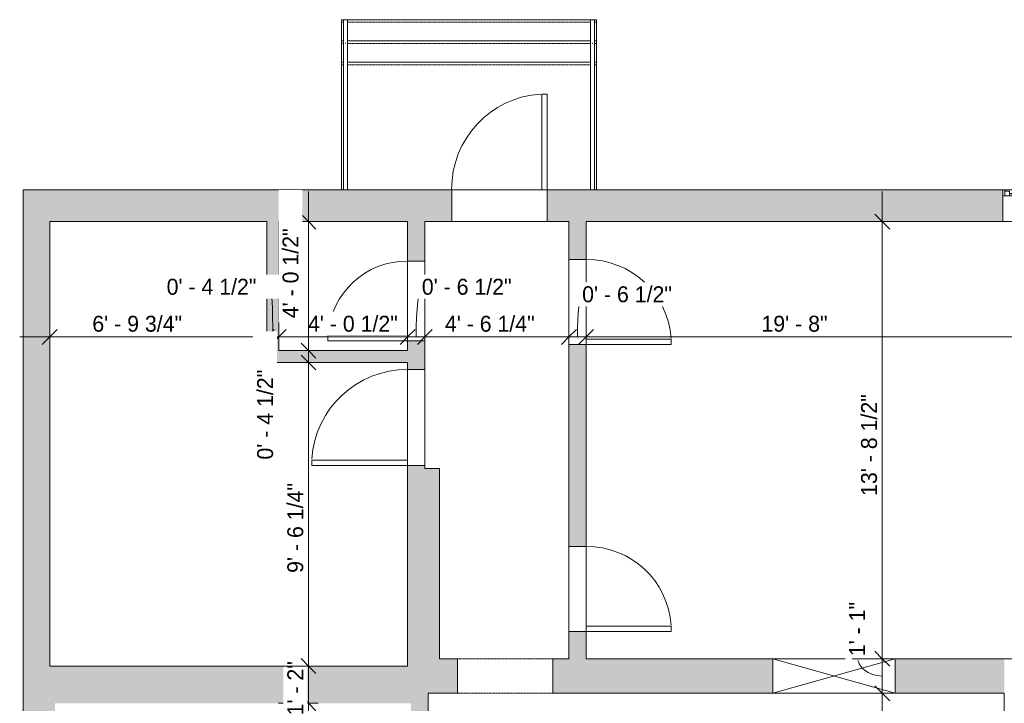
# Model space of a CAD drawing. Header units: inches. Extents: x -227 to 383, y -440 to 466.
# Tile 3 of 4: x -225 to 146, y 209 to 466. Entities that reach past the tile are written whole.
import ezdxf

# ---------------------------------------------------------------- set-up
doc = ezdxf.new("R2010")
doc.units = ezdxf.units.IN
doc.header["$MEASUREMENT"] = 0
doc.linetypes.add('Dash', pattern=[0.23622, 0.11811, -0.11811])
doc.linetypes.add('Overhead', pattern=[0.15625, 0.09375, -0.0625])
for name, color, linetype, lineweight in [('A-ANNO-DIMS', 211, 'Continuous', 9), ('A-ANNO-DIMS-96', 211, 'Continuous', 9), ('A-DETL-GENF', 92, 'Overhead', 9), ('A-DETL-MEDM', 33, 'Continuous', 9), ('A-DOOR', 31, 'Continuous', 9), ('A-FLOR-HRAL', 11, 'Continuous', 9), ('A-GENM', 13, 'Continuous', 9), ('A-GENM-HDLN', 13, 'Dash', 9), ('A-GLAZ', 151, 'Continuous', 9), ('A-WALL', 90, 'Continuous', 9), ('A-WALL-PATT', 111, 'Continuous', 9), ('S-STRS', 90, 'Continuous', 9)]:
    doc.layers.add(name, color=color, linetype=linetype, lineweight=lineweight)
doc.styles.add('Inter', font='txt', dxfattribs={"height": 6})
doc.dimstyles.new('Linear_-_1_16__Inter__Imperial__LARGE', dxfattribs={"dimscale": 12, "dimtxt": 7.948799, "dimasz": 0.46875, "dimexe": 0.944882, "dimexo": 0.629921, "dimgap": 0, "dimtad": 1, "dimrnd": 0.25, "dimzin": 1, "dimdsep": 46, "dimlunit": 4, "dimtxsty": 'Inter', "dimblk1": 'OBLIQUE', "dimblk2": 'OBLIQUE', "dimsah": 1, "dimcen": 0.09, "dimdle": 0.944882, "dimazin": 0, "dimtfac": 1, "dimtdec": 4, "dimtix": 1, "dimtmove": 0, "dimatfit": 3, "dimfxl": 1, "dimtvp": 1, "dimtfill": 1, "dimfrac": 2, "dimtolj": 1, "dimtzin": 0, "dimarcsym": 2})
doc.dimstyles.new('Linear_-_1_16__Inter__Imperial__LARGE_1', dxfattribs={"dimscale": 12, "dimtxt": 7.948799, "dimasz": 0.46875, "dimexe": 0.944882, "dimexo": 0.629921, "dimgap": 0, "dimtad": 1, "dimrnd": 0.25, "dimzin": 1, "dimdsep": 46, "dimlunit": 4, "dimtxsty": 'Inter', "dimblk1": 'OBLIQUE', "dimblk2": 'OBLIQUE', "dimsah": 1, "dimcen": 0.09, "dimdle": 0.944882, "dimazin": 0, "dimtfac": 1, "dimtdec": 4, "dimtix": 1, "dimtmove": 1, "dimatfit": 3, "dimfxl": 1, "dimtvp": 1, "dimtfill": 1, "dimfrac": 2, "dimtolj": 1, "dimtzin": 0, "dimarcsym": 2})
doc.dimstyles.new('Linear_-_1_16__Inter__Imperial__LARGE_2', dxfattribs={"dimscale": 12, "dimtxt": 7.948799, "dimasz": 0.46875, "dimexe": 0.944882, "dimexo": 0.629921, "dimgap": 0, "dimtad": 1, "dimrnd": 0.25, "dimzin": 1, "dimdsep": 46, "dimlunit": 4, "dimtxsty": 'Inter', "dimblk1": 'OBLIQUE', "dimblk2": 'OBLIQUE', "dimsah": 1, "dimcen": 0.09, "dimdle": 0.944882, "dimazin": 0, "dimtfac": 1, "dimtdec": 4, "dimtix": 1, "dimtmove": 2, "dimatfit": 3, "dimfxl": 1, "dimtvp": 1, "dimtfill": 1, "dimfrac": 2, "dimtolj": 1, "dimtzin": 0, "dimarcsym": 2})

# ---------------------------------------------------------------- blocks, each defined once
blk = doc.blocks.new('Planitar - Single Door_Flush Panel - 2_-8_ x 6_-8_-3185132-Main Floor Dimensions')
at = {"layer": 'A-DOOR', "lineweight": 18}
for p, q in [((14, 3.25), (14, 35.26)), ((16, 35.26), (14, 35.26)), ((16, 3.25), (16, 35.26)), ((16, 3.25), (14, 3.25))]:
    blk.add_line(p, q, dxfattribs=at)
at = {"layer": 'A-DOOR'}
blk.add_arc((15.77, 3.55), 31.78, 93.8603, 180.541, dxfattribs=at)
blk = doc.blocks.new('Planitar - Single Door_Flush Panel - 3_-0_ x 6_-8_-3186138-Main Floor Dimensions')
at = {"layer": 'A-DOOR', "lineweight": 18}
for p, q in [((16, -3.25), (16, -39.27)), ((18.01, -3.25), (16, -3.25)), ((18.01, -3.25), (18.01, -39.27)), ((18.01, -39.27), (16, -39.27))]:
    blk.add_line(p, q, dxfattribs=at)
at = {"layer": 'A-DOOR'}
blk.add_arc((17.78, -3.55), 35.8, 179.5197, 266.3668, dxfattribs=at)
blk = doc.blocks.new('Planitar - Single Door_Flush Panel - 2_-6_ x 6_-8_-3186142-Main Floor Dimensions')
at = {"layer": 'A-DOOR', "lineweight": 18}
for p, q in [((12.99, -3.25), (12.99, -33.25)), ((15, -3.25), (12.99, -3.25)), ((15, -3.25), (15, -33.25)), ((15, -33.25), (12.99, -33.25))]:
    blk.add_line(p, q, dxfattribs=at)
at = {"layer": 'A-DOOR'}
blk.add_arc((14.77, -3.55), 29.77, 179.4225, 266.009, dxfattribs=at)
blk = doc.blocks.new('Planitar - Single Door_Flush Panel - 3_-0_ x 6_-8_-3384359-Main Floor Dimensions')
at = {"layer": 'A-DOOR', "lineweight": 18}
for p, q in [((16, 6), (16, 42.02)), ((18.01, 42.02), (16, 42.02)), ((18.01, 6), (18.01, 42.02)), ((18.01, 6), (16, 6))]:
    blk.add_line(p, q, dxfattribs=at)
at = {"layer": 'A-DOOR'}
blk.add_arc((17.78, 6.3), 35.8, 93.6332, 180.4803, dxfattribs=at)
blk = doc.blocks.new('Planitar - Opening - 3_-0_ x 6_-8_-3186149-Main Floor Dimensions')
at = {"layer": 'A-DETL-GENF'}
for p, q in [((17.68, 6.5), (-18.32, 6.5)), ((-18.32, -6.5), (17.68, -6.5))]:
    blk.add_line(p, q, dxfattribs=at)
at = {"layer": 'A-DETL-MEDM'}
for p, q in [((-18.32, 6.5), (-18.32, -6.5)), ((17.68, -6.5), (17.68, 6.5))]:
    blk.add_line(p, q, dxfattribs=at)
blk = doc.blocks.new('Wall Opening - 4_-0_ x 4_-0_-3186467-Main Floor Dimensions')
at = {"layer": 'A-GENM'}
for p, q in [((23, 6.5), (-23, -6.5)), ((-23, 6.5), (23, -6.5))]:
    blk.add_line(p, q, dxfattribs=at)
at = {"layer": 'A-GENM-HDLN'}
for p, q in [((23, 6.5), (-23, 6.5)), ((-23, 6.5), (-23, -6.5)), ((23, -6.5), (23, 6.5)), ((-23, -6.5), (23, -6.5))]:
    blk.add_line(p, q, dxfattribs=at)
blk = doc.blocks.new('Planitar-Fixed - 24_ x 48_-3186611-Main Floor Dimensions')
at = {"layer": 'A-GLAZ', "lineweight": 18}
for p, q in [((-20, 6.51), (-19.25, 6.51)), ((-19.25, 6.51), (-19.25, 4.28)), ((-19.25, 6.01), (-17.52, 6.01)), ((-19.25, 4.28), (-17.52, 4.28)), ((-17.52, 6.01), (-17.52, 4.28)), ((17.52, 6.01), (17.52, 4.28)), ((19.25, 6.01), (17.52, 6.01)), ((17.52, 4.28), (19.25, 4.28)), ((19.25, 6.51), (19.25, 4.28)), ((19.96, 6.51), (19.25, 6.51)), ((-20, -5.49), (-18.74, -5.49)), ((20, -5.49), (18.74, -5.49))]:
    blk.add_line(p, q, dxfattribs=at)
at = {"layer": 'A-GLAZ'}
for p, q in [((-20, 6.51), (20, 6.51)), ((-20, 6.51), (-20, 4.28)), ((20, 4.28), (-20, 4.28)), ((-20, 4.28), (-20, -5.49)), ((20, 4.28), (-20, 4.28)), ((-20, 4.28), (20, 4.28)), ((-20, 4.28), (-20, -5.49)), ((20, 4.28), (20, 6.51)), ((20, -5.49), (20, 4.28)), ((20, -5.49), (20, 4.28)), ((-20, -5.49), (20, -5.49)), ((20, -5.49), (-20, -5.49))]:
    blk.add_line(p, q, dxfattribs=at)
at = {"layer": 'A-GLAZ', "lineweight": 25}
blk.add_line((-17.52, 5.15), (17.52, 5.15), dxfattribs=at)
blk = doc.blocks.new('Top Rail Type - Top Rail_Internal_-3284785-Main Floor Dimensions')
at = {"layer": 'A-FLOR-HRAL'}
for p, q in [((-102.89, 465.8), (-102.89, 455.73)), ((-101.32, 455.73), (-101.32, 465.8)), ((-102.02, 457.03), (-102.19, 457.03))]:
    blk.add_line(p, q, dxfattribs=at)
at = {"layer": 'A-FLOR-HRAL', "flags": 128}
blk.add_lwpolyline([(-102.18, 465.8), (-102.1, 465.8), (-102.03, 465.8)], dxfattribs=at)
blk = doc.blocks.new('Top Rail Type - Top Rail_Internal_-V2-Main Floor Dimensions')
at = {"layer": 'A-FLOR-HRAL'}
for p, q in [((-101.32, 465.8), (-102.89, 465.8)), ((-102.89, 465.8), (-102.89, 449.8)), ((-101.32, 465.8), (-101.32, 449.8)), ((-102.89, 449.8), (-102.89, 401.8)), ((-101.32, 449.8), (-101.32, 401.8)), ((-101.32, 401.8), (-102.89, 401.8))]:
    blk.add_line(p, q, dxfattribs=at)
blk = doc.blocks.new('Top Rail Type - Top Rail_Internal_-3284909-Main Floor Dimensions')
at = {"layer": 'A-FLOR-HRAL'}
for p, q in [((-9.87, 465.8), (-9.87, 455.73)), ((-8.29, 455.73), (-8.29, 465.8)), ((-9, 457.03), (-9.16, 457.03))]:
    blk.add_line(p, q, dxfattribs=at)
at = {"layer": 'A-FLOR-HRAL', "flags": 128}
blk.add_lwpolyline([(-9.15, 465.8), (-9.08, 465.8), (-9.01, 465.8)], dxfattribs=at)
blk = doc.blocks.new('Top Rail Type - Top Rail_Internal_-V3-Main Floor Dimensions')
at = {"layer": 'A-FLOR-HRAL'}
for p, q in [((-8.29, 465.8), (-9.87, 465.8)), ((-9.87, 465.8), (-9.87, 449.8)), ((-8.29, 465.8), (-8.29, 449.8)), ((-9.87, 449.8), (-9.87, 401.8)), ((-8.29, 449.8), (-8.29, 401.8)), ((-8.29, 401.8), (-9.87, 401.8))]:
    blk.add_line(p, q, dxfattribs=at)
blk = doc.blocks.new('DIMBLOCK9-Main Floor Dimensions')
at = {"layer": 'A-ANNO-DIMS-96'}
for p, q in [((-213.47, 342.82), (-213.47, 357.74)), ((-131.72, 342.82), (-131.72, 357.74)), ((-224.8, 346.4), (-131.72, 346.4)), ((-213.47, 346.4), (-213.47, 342.82)), ((-131.72, 346.4), (-131.72, 342.82))]:
    blk.add_line(p, q, dxfattribs=at)
at = {"layer": 'A-ANNO-DIMS-96', "lineweight": 35}
for p, q in [((-213.47, 346.4), (-210.65, 349.21)), ((-131.72, 346.4), (-128.9, 349.21)), ((-213.47, 346.4), (-216.28, 343.59)), ((-131.72, 346.4), (-134.53, 343.59))]:
    blk.add_line(p, q, dxfattribs=at)
at = {"layer": 'A-ANNO-DIMS-96', "color": 0, "insert": (-197.45, 354.39), "char_height": 6, "width": 48.6466, "attachment_point": 1, "line_spacing_factor": 0.9936, "style": 'Inter', "bg_fill": 3, "box_fill_scale": 1.25, "bg_fill_color": 256, "bg_fill_true_color": 13158600, "bg_fill_transparency": 0}
blk.add_mtext('6\' - 9 3/4"', dxfattribs=at)
blk = doc.blocks.new('_Oblique')
at = {"color": 0, "linetype": 'ByBlock', "lineweight": -2}
blk.add_line((-0.5, -0.5), (0.5, 0.5), dxfattribs=at)
blk = doc.blocks.new('DIMBLOCK10-Main Floor Dimensions')
at = {"layer": 'A-ANNO-DIMS-96'}
for p, q in [((-131.72, 342.82), (-131.72, 357.74)), ((-127.22, 342.82), (-127.22, 357.74)), ((-131.72, 346.4), (-127.22, 346.4)), ((-131.72, 346.4), (-131.72, 342.82)), ((-127.22, 346.4), (-127.22, 342.82))]:
    blk.add_line(p, q, dxfattribs=at)
at = {"layer": 'A-ANNO-DIMS-96', "lineweight": 35}
for p, q in [((-131.72, 346.4), (-128.9, 349.21)), ((-127.22, 346.4), (-124.4, 349.21)), ((-131.72, 346.4), (-134.53, 343.59)), ((-127.22, 346.4), (-130.03, 343.59))]:
    blk.add_line(p, q, dxfattribs=at)
at = {"layer": 'A-ANNO-DIMS-96'}
blk.add_ellipse((-130.51, 346.4), major_axis=(0, 18.88), ratio=0.055371, start_param=4.712389, end_param=6.283185, dxfattribs=at)
at = {"layer": 'A-ANNO-DIMS-96', "color": 0, "insert": (-169.46, 368.3), "char_height": 6, "width": 46.7389, "attachment_point": 1, "line_spacing_factor": 0.9936, "style": 'Inter', "bg_fill": 3, "box_fill_scale": 1.25, "bg_fill_color": 256, "bg_fill_true_color": 13158600, "bg_fill_transparency": 0}
blk.add_mtext('0\' - 4 1/2"', dxfattribs=at)
blk = doc.blocks.new('DIMBLOCK11-Main Floor Dimensions')
at = {"layer": 'A-ANNO-DIMS-96'}
for p, q in [((-127.22, 342.82), (-127.22, 357.74)), ((-78.72, 344.36), (-78.72, 357.74)), ((-127.22, 346.4), (-78.72, 346.4)), ((-127.22, 346.4), (-127.22, 342.82)), ((-78.72, 346.4), (-78.72, 344.36))]:
    blk.add_line(p, q, dxfattribs=at)
at = {"layer": 'A-ANNO-DIMS-96', "lineweight": 35}
for p, q in [((-127.22, 346.4), (-124.4, 349.21)), ((-78.72, 346.4), (-75.9, 349.21)), ((-127.22, 346.4), (-130.03, 343.59)), ((-78.72, 346.4), (-81.53, 343.59))]:
    blk.add_line(p, q, dxfattribs=at)
at = {"layer": 'A-ANNO-DIMS-96', "color": 0, "insert": (-116.22, 354.39), "char_height": 6, "width": 46.7389, "attachment_point": 1, "line_spacing_factor": 0.9936, "style": 'Inter', "bg_fill": 3, "box_fill_scale": 1.25, "bg_fill_color": 256, "bg_fill_true_color": 13158600, "bg_fill_transparency": 0}
blk.add_mtext('4\' - 0 1/2"', dxfattribs=at)
blk = doc.blocks.new('DIMBLOCK12-Main Floor Dimensions')
at = {"layer": 'A-ANNO-DIMS-96'}
for p, q in [((-78.72, 344.36), (-78.72, 357.74)), ((-72.22, 342.82), (-72.22, 357.74)), ((-78.72, 346.4), (-72.22, 346.4)), ((-78.72, 346.4), (-78.72, 344.36)), ((-72.22, 346.4), (-72.22, 342.82))]:
    blk.add_line(p, q, dxfattribs=at)
at = {"layer": 'A-ANNO-DIMS-96', "lineweight": 35}
for p, q in [((-78.72, 346.4), (-75.9, 349.21)), ((-72.22, 346.4), (-69.4, 349.21)), ((-78.72, 346.4), (-81.53, 343.59)), ((-72.22, 346.4), (-75.03, 343.59))]:
    blk.add_line(p, q, dxfattribs=at)
at = {"layer": 'A-ANNO-DIMS-96'}
blk.add_ellipse((-73.35, 346.4), major_axis=(0, 18.88), ratio=0.112222, start_param=0, end_param=1.570796, dxfattribs=at)
at = {"layer": 'A-ANNO-DIMS-96', "color": 0, "insert": (-73.35, 368.3), "char_height": 6, "width": 46.3812, "attachment_point": 1, "line_spacing_factor": 0.9936, "style": 'Inter', "bg_fill": 3, "box_fill_scale": 1.25, "bg_fill_color": 256, "bg_fill_true_color": 13158600, "bg_fill_transparency": 0}
blk.add_mtext('0\' - 6 1/2"', dxfattribs=at)
blk = doc.blocks.new('DIMBLOCK13-Main Floor Dimensions')
at = {"layer": 'A-ANNO-DIMS-96'}
for p, q in [((-72.22, 342.82), (-72.22, 357.74)), ((-17.97, 342.82), (-17.97, 357.74)), ((-72.22, 346.4), (-17.97, 346.4)), ((-72.22, 346.4), (-72.22, 342.82)), ((-17.97, 346.4), (-17.97, 342.82))]:
    blk.add_line(p, q, dxfattribs=at)
at = {"layer": 'A-ANNO-DIMS-96', "lineweight": 35}
for p, q in [((-72.22, 346.4), (-69.4, 349.21)), ((-17.97, 346.4), (-15.15, 349.21)), ((-72.22, 346.4), (-75.03, 343.59)), ((-17.97, 346.4), (-20.78, 343.59))]:
    blk.add_line(p, q, dxfattribs=at)
at = {"layer": 'A-ANNO-DIMS-96', "color": 0, "insert": (-64.66, 354.39), "char_height": 6, "width": 46.9774, "attachment_point": 1, "line_spacing_factor": 0.9936, "style": 'Inter', "bg_fill": 3, "box_fill_scale": 1.25, "bg_fill_color": 256, "bg_fill_true_color": 13158600, "bg_fill_transparency": 0}
blk.add_mtext('4\' - 6 1/4"', dxfattribs=at)
blk = doc.blocks.new('DIMBLOCK14-Main Floor Dimensions')
at = {"layer": 'A-ANNO-DIMS-96'}
for p, q in [((-17.97, 342.82), (-17.97, 357.74)), ((-11.47, 342.82), (-11.47, 357.74)), ((-17.97, 346.4), (-11.47, 346.4)), ((-17.97, 346.4), (-17.97, 342.82)), ((-11.47, 346.4), (-11.47, 342.82))]:
    blk.add_line(p, q, dxfattribs=at)
at = {"layer": 'A-ANNO-DIMS-96', "lineweight": 35}
for p, q in [((-17.97, 346.4), (-15.15, 349.21)), ((-11.47, 346.4), (-8.65, 349.21)), ((-17.97, 346.4), (-20.78, 343.59)), ((-11.47, 346.4), (-14.28, 343.59))]:
    blk.add_line(p, q, dxfattribs=at)
at = {"layer": 'A-ANNO-DIMS-96'}
blk.add_ellipse((-12.97, 346.4), major_axis=(0, 16.05), ratio=0.108723, start_param=0, end_param=1.570796, dxfattribs=at)
at = {"layer": 'A-ANNO-DIMS-96', "color": 0, "insert": (-12.97, 365.47), "char_height": 6, "width": 46.3812, "attachment_point": 1, "line_spacing_factor": 0.9936, "style": 'Inter', "bg_fill": 3, "box_fill_scale": 1.25, "bg_fill_color": 256, "bg_fill_true_color": 13158600, "bg_fill_transparency": 0}
blk.add_mtext('0\' - 6 1/2"', dxfattribs=at)
blk = doc.blocks.new('DIMBLOCK15-Main Floor Dimensions')
at = {"layer": 'A-ANNO-DIMS-96'}
for p, q in [((-11.47, 342.82), (-11.47, 357.74)), ((224.53, 342.82), (224.53, 357.74)), ((-11.47, 346.4), (224.53, 346.4)), ((-11.47, 346.4), (-11.47, 342.82)), ((224.53, 346.4), (224.53, 342.82))]:
    blk.add_line(p, q, dxfattribs=at)
at = {"layer": 'A-ANNO-DIMS-96', "lineweight": 35}
for p, q in [((-11.47, 346.4), (-8.65, 349.21)), ((224.53, 346.4), (227.35, 349.21)), ((-11.47, 346.4), (-14.28, 343.59)), ((224.53, 346.4), (221.72, 343.59))]:
    blk.add_line(p, q, dxfattribs=at)
at = {"layer": 'A-ANNO-DIMS-96', "color": 0, "insert": (54.57, 354.39), "char_height": 6, "width": 33.8619, "attachment_point": 1, "line_spacing_factor": 0.9936, "style": 'Inter', "bg_fill": 3, "box_fill_scale": 1.25, "bg_fill_color": 256, "bg_fill_true_color": 13158600, "bg_fill_transparency": 0}
blk.add_mtext('19\' - 8"', dxfattribs=at)
blk = doc.blocks.new('DIMBLOCK30-Main Floor Dimensions')
at = {"layer": 'A-ANNO-DIMS-96', "lineweight": 35}
for p, q in [((100.07, 212.3), (97.26, 215.11)), ((100.07, 212.3), (102.88, 209.49)), ((100.07, -91.7), (97.26, -88.89)), ((100.07, -91.7), (102.88, -94.51))]:
    blk.add_line(p, q, dxfattribs=at)
at = {"layer": 'A-ANNO-DIMS-96'}
for p, q in [((103.65, 212.3), (88.73, 212.3)), ((100.07, -91.7), (100.07, 212.3)), ((100.07, 212.3), (103.65, 212.3)), ((103.65, -91.7), (88.73, -91.7)), ((100.07, -91.7), (103.65, -91.7))]:
    blk.add_line(p, q, dxfattribs=at)
at = {"layer": 'A-ANNO-DIMS-96', "color": 0, "insert": (92.08, 45.24), "char_height": 6, "width": 36.1273, "attachment_point": 1, "rotation": 90, "line_spacing_factor": 0.9936, "style": 'Inter', "bg_fill": 3, "box_fill_scale": 1.25, "bg_fill_color": 256, "bg_fill_true_color": 13158600, "bg_fill_transparency": 0}
blk.add_mtext('25\' - 4"', dxfattribs=at)
blk = doc.blocks.new('DIMBLOCK31-Main Floor Dimensions')
at = {"layer": 'A-ANNO-DIMS-96', "lineweight": 35}
for p, q in [((100.07, 225.3), (97.26, 228.11)), ((100.07, 225.3), (102.88, 222.49)), ((100.07, 212.3), (97.26, 215.11)), ((100.07, 212.3), (102.88, 209.49))]:
    blk.add_line(p, q, dxfattribs=at)
at = {"layer": 'A-ANNO-DIMS-96'}
for p, q in [((103.65, 225.3), (88.73, 225.3)), ((100.07, 212.3), (100.07, 225.3)), ((100.07, 225.3), (103.65, 225.3)), ((103.65, 212.3), (88.73, 212.3)), ((100.07, 212.3), (103.65, 212.3))]:
    blk.add_line(p, q, dxfattribs=at)
blk.add_ellipse((100.07, 226.27), major_axis=(9.45, 0), ratio=0.790818, start_param=3.141593, end_param=4.712389, dxfattribs=at)
at = {"layer": 'A-ANNO-DIMS-96', "color": 0, "insert": (87.6, 226.27), "char_height": 6, "width": 25.7541, "attachment_point": 1, "rotation": 90, "line_spacing_factor": 0.9936, "style": 'Inter', "bg_fill": 3, "box_fill_scale": 1.25, "bg_fill_color": 256, "bg_fill_true_color": 13158600, "bg_fill_transparency": 0}
blk.add_mtext('1\' - 1"', dxfattribs=at)
blk = doc.blocks.new('DIMBLOCK32-Main Floor Dimensions')
at = {"layer": 'A-ANNO-DIMS-96'}
for p, q in [((100.07, 225.3), (100.07, 401.14)), ((103.65, 389.8), (88.73, 389.8)), ((100.07, 389.8), (103.65, 389.8)), ((103.65, 225.3), (88.73, 225.3)), ((100.07, 225.3), (103.65, 225.3))]:
    blk.add_line(p, q, dxfattribs=at)
at = {"layer": 'A-ANNO-DIMS-96', "lineweight": 35}
for p, q in [((100.07, 389.8), (97.26, 392.61)), ((100.07, 389.8), (102.88, 386.99)), ((100.07, 225.3), (97.26, 228.11)), ((100.07, 225.3), (102.88, 222.49))]:
    blk.add_line(p, q, dxfattribs=at)
at = {"layer": 'A-ANNO-DIMS-96', "color": 0, "insert": (92.08, 286.58), "char_height": 6, "width": 50.3159, "attachment_point": 1, "rotation": 90, "line_spacing_factor": 0.9936, "style": 'Inter', "bg_fill": 3, "box_fill_scale": 1.25, "bg_fill_color": 256, "bg_fill_true_color": 13158600, "bg_fill_transparency": 0}
blk.add_mtext('13\' - 8 1/2"', dxfattribs=at)
blk = doc.blocks.new('DIMBLOCK39-Main Floor Dimensions')
at = {"layer": 'A-ANNO-DIMS-96'}
for p, q in [((-112.44, 208.55), (-127.36, 208.55)), ((-116.02, 73.3), (-116.02, 208.55)), ((-116.02, 208.55), (-112.44, 208.55)), ((-112.44, 73.3), (-127.36, 73.3)), ((-116.02, 73.3), (-112.44, 73.3))]:
    blk.add_line(p, q, dxfattribs=at)
at = {"layer": 'A-ANNO-DIMS-96', "lineweight": 35}
for p, q in [((-116.02, 208.55), (-118.84, 211.36)), ((-116.02, 208.55), (-113.21, 205.74)), ((-116.02, 73.3), (-118.84, 76.11)), ((-116.02, 73.3), (-113.21, 70.49))]:
    blk.add_line(p, q, dxfattribs=at)
at = {"layer": 'A-ANNO-DIMS-96', "color": 0, "insert": (-124.01, 145.26), "char_height": 6, "width": 48.6466, "attachment_point": 1, "rotation": 90, "line_spacing_factor": 0.9936, "style": 'Inter', "bg_fill": 3, "box_fill_scale": 1.25, "bg_fill_color": 256, "bg_fill_true_color": 13158600, "bg_fill_transparency": 0}
blk.add_mtext('11\' - 3 1/4"', dxfattribs=at)
blk = doc.blocks.new('DIMBLOCK40-Main Floor Dimensions')
at = {"layer": 'A-ANNO-DIMS-96'}
for p, q in [((-112.44, 222.55), (-127.36, 222.55)), ((-116.02, 208.55), (-116.02, 222.55)), ((-116.02, 222.55), (-112.44, 222.55)), ((-112.44, 208.55), (-127.36, 208.55)), ((-116.02, 208.55), (-112.44, 208.55))]:
    blk.add_line(p, q, dxfattribs=at)
at = {"layer": 'A-ANNO-DIMS-96', "lineweight": 35}
for p, q in [((-116.02, 222.55), (-118.84, 225.36)), ((-116.02, 222.55), (-113.21, 219.74)), ((-116.02, 208.55), (-118.84, 211.36)), ((-116.02, 208.55), (-113.21, 205.74))]:
    blk.add_line(p, q, dxfattribs=at)
at = {"layer": 'A-ANNO-DIMS-96', "color": 0, "insert": (-124.01, 203.97), "char_height": 6, "width": 27.7811, "attachment_point": 1, "rotation": 90, "line_spacing_factor": 0.9936, "style": 'Inter', "bg_fill": 3, "box_fill_scale": 1.25, "bg_fill_color": 256, "bg_fill_true_color": 13158600, "bg_fill_transparency": 0}
blk.add_mtext('1\' - 2"', dxfattribs=at)
blk = doc.blocks.new('DIMBLOCK41-Main Floor Dimensions')
at = {"layer": 'A-ANNO-DIMS-96', "lineweight": 35}
for p, q in [((-116.02, 336.8), (-118.84, 339.61)), ((-116.02, 336.8), (-113.21, 333.99)), ((-116.02, 222.55), (-118.84, 225.36)), ((-116.02, 222.55), (-113.21, 219.74))]:
    blk.add_line(p, q, dxfattribs=at)
at = {"layer": 'A-ANNO-DIMS-96'}
for p, q in [((-112.44, 336.8), (-127.36, 336.8)), ((-116.02, 222.55), (-116.02, 336.8)), ((-116.02, 336.8), (-112.44, 336.8)), ((-112.44, 222.55), (-127.36, 222.55)), ((-116.02, 222.55), (-112.44, 222.55))]:
    blk.add_line(p, q, dxfattribs=at)
at = {"layer": 'A-ANNO-DIMS-96', "color": 0, "insert": (-124.01, 257.62), "char_height": 6, "width": 46.6197, "attachment_point": 1, "rotation": 90, "line_spacing_factor": 0.9936, "style": 'Inter', "bg_fill": 3, "box_fill_scale": 1.25, "bg_fill_color": 256, "bg_fill_true_color": 13158600, "bg_fill_transparency": 0}
blk.add_mtext('9\' - 6 1/4"', dxfattribs=at)
blk = doc.blocks.new('DIMBLOCK42-Main Floor Dimensions')
at = {"layer": 'A-ANNO-DIMS-96'}
for p, q in [((-112.44, 341.3), (-127.36, 341.3)), ((-116.02, 336.8), (-116.02, 341.3)), ((-116.02, 341.3), (-112.44, 341.3)), ((-112.44, 336.8), (-127.36, 336.8)), ((-116.02, 336.8), (-112.44, 336.8))]:
    blk.add_line(p, q, dxfattribs=at)
at = {"layer": 'A-ANNO-DIMS-96', "lineweight": 35}
for p, q in [((-116.02, 341.3), (-118.84, 344.11)), ((-116.02, 341.3), (-113.21, 338.49)), ((-116.02, 336.8), (-118.84, 339.61)), ((-116.02, 336.8), (-113.21, 333.99))]:
    blk.add_line(p, q, dxfattribs=at)
at = {"layer": 'A-ANNO-DIMS-96', "color": 0, "insert": (-135.38, 300.26), "char_height": 6, "width": 46.7389, "attachment_point": 1, "rotation": 90, "line_spacing_factor": 0.9936, "style": 'Inter', "bg_fill": 3, "box_fill_scale": 1.25, "bg_fill_color": 256, "bg_fill_true_color": 13158600, "bg_fill_transparency": 0}
blk.add_mtext('0\' - 4 1/2"', dxfattribs=at)
blk = doc.blocks.new('DIMBLOCK43-Main Floor Dimensions')
at = {"layer": 'A-ANNO-DIMS-96'}
for p, q in [((-116.02, 341.3), (-116.02, 401.14)), ((-112.44, 389.8), (-127.36, 389.8)), ((-116.02, 389.8), (-112.44, 389.8)), ((-112.44, 341.3), (-127.36, 341.3)), ((-116.02, 341.3), (-112.44, 341.3))]:
    blk.add_line(p, q, dxfattribs=at)
at = {"layer": 'A-ANNO-DIMS-96', "lineweight": 35}
for p, q in [((-116.02, 389.8), (-118.84, 392.61)), ((-116.02, 389.8), (-113.21, 386.99)), ((-116.02, 341.3), (-118.84, 344.11)), ((-116.02, 341.3), (-113.21, 338.49))]:
    blk.add_line(p, q, dxfattribs=at)
at = {"layer": 'A-ANNO-DIMS-96', "color": 0, "insert": (-125.8, 353.45), "char_height": 6, "width": 46.7389, "attachment_point": 1, "rotation": 90, "line_spacing_factor": 0.9936, "style": 'Inter', "bg_fill": 3, "box_fill_scale": 1.25, "bg_fill_color": 256, "bg_fill_true_color": 13158600, "bg_fill_transparency": 0}
blk.add_mtext('4\' - 0 1/2"', dxfattribs=at)

msp = doc.modelspace()

# ---------------------------------------------------------------- hatches: boundary and pattern name
at = {"layer": 'A-WALL-PATT'}
h = msp.add_hatch(color=9, dxfattribs=at)
h.paths.add_polyline_path([(224.534, 389.798), (237.534, 389.798), (237.534, 401.798), (185.534, 401.798), (185.534, 389.798)], flags=0)
h.paths.add_polyline_path([(145.534, 389.798), (145.534, 401.798), (-26.079, 401.798), (-26.079, 389.798), (78.743, 389.798)], flags=0)
h.paths.add_polyline_path([(-78.716, 389.798), (-62.103, 389.798), (-62.103, 401.798), (-223.466, 401.798), (-223.466, 389.798), (-101.315, 389.798)], flags=0)
for points in [[(-213.466, 222.548), (-213.466, 389.798), (-223.466, 389.798), (-223.466, 222.548)], [(-131.716, 336.798), (-127.216, 336.798), (-127.216, 389.798), (-131.716, 389.798), (-131.716, 340.014)], [(-72.216, 336.798), (-72.216, 341.298), (-127.216, 341.298), (-127.216, 336.798), (-78.716, 336.798)], [(-77.466, 222.548), (-66.716, 222.548), (-66.716, 296.848), (-78.716, 296.848), (-78.716, 222.548)], [(-77.466, 208.548), (-77.466, 222.548), (-211.466, 222.548), (-211.466, 208.548), (-137.341, 208.548)], [(-70.966, 58.848), (-70.966, 222.548), (-77.466, 222.548), (-77.466, 58.848)]]:
    msp.add_hatch(color=9, dxfattribs=at).paths.add_polyline_path(points, flags=0)
h = msp.add_hatch(color=9, dxfattribs=at)
h.paths.add_polyline_path([(-72.216, 341.298), (-72.216, 344.923), (-78.716, 344.923), (-78.716, 341.298)], flags=0)
h.paths.add_polyline_path([(-72.216, 374.923), (-72.216, 389.798), (-78.716, 389.798), (-78.716, 374.923)], flags=0)
h = msp.add_hatch(color=9, dxfattribs=at)
h.paths.add_polyline_path([(-11.466, 225.298), (-11.466, 235.544), (-17.966, 235.544), (-17.966, 225.298)], flags=0)
h.paths.add_polyline_path([(-11.466, 267.552), (-11.466, 343.544), (-17.966, 343.544), (-17.966, 267.552)], flags=0)
h.paths.add_polyline_path([(-11.466, 375.552), (-11.466, 389.798), (-17.966, 389.798), (-17.966, 375.552)], flags=0)
h = msp.add_hatch(color=9, dxfattribs=at)
h.paths.add_polyline_path([(-72.216, 296.848), (-72.216, 298.086), (-78.716, 298.086), (-78.716, 296.848)], flags=0)
h.paths.add_polyline_path([(-72.216, 334.11), (-72.216, 336.798), (-78.716, 336.798), (-78.716, 334.11)], flags=0)
h = msp.add_hatch(color=9, dxfattribs=at)
h.paths.add_polyline_path([(-223.466, -94.952), (-211.466, -94.952), (-211.466, -68.669), (-223.466, -68.669)], flags=0)
h.paths.add_polyline_path([(-223.466, -28.669), (-211.466, -28.669), (-211.466, 10.387), (-223.466, 10.387), (-223.466, 8.847)], flags=0)
h.paths.add_polyline_path([(-223.466, 50.387), (-211.466, 50.387), (-211.466, 88.548), (-223.466, 88.548)], flags=0)
h.paths.add_polyline_path([(-223.466, 128.548), (-211.466, 128.548), (-211.466, 222.548), (-223.466, 222.548)], flags=0)
h = msp.add_hatch(color=254, dxfattribs=at)
h.paths.add_polyline_path([(146.034, 212.298), (146.034, 225.298), (104.909, 225.298), (104.909, 212.298)], flags=0)
h.paths.add_polyline_path([(58.909, 212.298), (58.909, 225.298), (-23.966, 225.298), (-23.966, 212.298)], flags=0)
h.paths.add_polyline_path([(-70.966, 212.298), (-59.966, 212.298), (-59.966, 225.298), (-66.716, 225.298), (-66.716, 222.548), (-70.966, 222.548)], flags=0)

# ---------------------------------------------------------------- linework, layer by layer
at = {"layer": 'A-WALL'}
for p, q in [((-102.89, 401.798), (-223.466, 401.798)), ((-223.466, 401.798), (-223.466, 128.548)), ((-9.867, 401.798), (-101.315, 401.798)), ((-62.103, 389.798), (-62.103, 401.798)), ((-26.079, 401.798), (-26.079, 389.798)), ((145.534, 401.798), (-8.292, 401.798)), ((-213.466, 389.798), (-131.716, 389.798)), ((-213.466, 222.548), (-213.466, 389.798)), ((-131.716, 389.798), (-131.716, 336.798)), ((-127.216, 389.798), (-78.716, 389.798)), ((-127.216, 341.298), (-127.216, 389.798)), ((-78.716, 341.298), (-78.716, 389.798)), ((-17.966, 389.798), (-72.216, 389.798)), ((-72.216, 389.798), (-72.216, 296.848)), ((-17.966, 389.798), (-17.966, 225.298)), ((-11.466, 389.798), (145.534, 389.798)), ((-11.466, 225.298), (-11.466, 389.798)), ((-78.716, 374.923), (-72.216, 374.923)), ((-17.966, 375.552), (-11.466, 375.552)), ((-72.216, 344.923), (-78.716, 344.923)), ((-78.716, 341.298), (-127.216, 341.298)), ((-11.466, 343.544), (-17.966, 343.544)), ((-131.716, 336.798), (-78.716, 336.798)), ((-78.716, 336.798), (-78.716, 222.548)), ((-78.716, 334.11), (-72.216, 334.11)), ((-72.216, 298.086), (-78.716, 298.086)), ((-66.716, 296.848), (-72.216, 296.848)), ((-66.716, 225.298), (-66.716, 296.848)), ((-17.966, 267.552), (-11.466, 267.552)), ((-11.466, 235.544), (-17.966, 235.544)), ((-78.716, 222.548), (-213.466, 222.548)), ((-66.716, 225.298), (-59.966, 225.298)), ((-23.966, 225.298), (-17.966, 225.298)), ((-11.466, 225.298), (200.034, 225.298)), ((58.909, 212.298), (58.909, 225.298)), ((104.909, 212.298), (104.909, 225.298)), ((-70.966, 58.848), (-70.966, 212.298)), ((-70.966, 212.298), (-59.966, 212.298)), ((146.034, 212.298), (-23.966, 212.298)), ((146.034, 212.298), (146.034, 197.673))]:
    msp.add_line(p, q, dxfattribs=at)
at = {"layer": 'S-STRS'}
for p, q in [((-102.89, 465.798), (-103.591, 465.798)), ((-103.591, 465.798), (-103.591, 457.798)), ((-9.867, 465.798), (-101.315, 465.798)), ((-7.591, 465.798), (-8.292, 465.798)), ((-7.591, 465.798), (-7.591, 457.798)), ((-103.591, 457.798), (-103.591, 449.798)), ((-102.89, 457.798), (-103.591, 457.798)), ((-9.867, 457.798), (-101.315, 457.798)), ((-7.591, 457.798), (-8.292, 457.798)), ((-7.591, 457.798), (-7.591, 449.798)), ((-103.591, 449.798), (-103.591, 401.798)), ((-102.89, 449.798), (-103.591, 449.798)), ((-9.867, 449.798), (-101.315, 449.798)), ((-7.591, 449.798), (-8.292, 449.798)), ((-7.591, 401.798), (-7.591, 449.798)), ((-62.103, 401.798), (-26.079, 401.798))]:
    msp.add_line(p, q, dxfattribs=at)
at = {"layer": 'S-STRS', "linetype": 'Overhead'}
for p, q in [((-102.89, 464.814), (-103.591, 464.814)), ((-9.867, 464.814), (-101.315, 464.814)), ((-7.591, 464.814), (-8.292, 464.814)), ((-102.89, 456.814), (-103.591, 456.814)), ((-9.867, 456.814), (-101.315, 456.814)), ((-7.591, 456.814), (-8.292, 456.814)), ((-102.89, 448.814), (-103.591, 448.814)), ((-9.867, 448.814), (-101.315, 448.814)), ((-7.591, 448.814), (-8.292, 448.814))]:
    msp.add_line(p, q, dxfattribs=at)

# ---------------------------------------------------------------- block references
at = {"layer": 'A-DOOR'}
msp.add_blockref('Planitar - Single Door_Flush Panel - 3_-0_ x 6_-8_-3384359-Main Floor Dimensions', (-44.091, 395.798), dxfattribs=at)
for name, p, rotation in [('Planitar - Single Door_Flush Panel - 2_-6_ x 6_-8_-3186142-Main Floor Dimensions', (-75.466, 359.923), 269.9999999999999), ('Planitar - Single Door_Flush Panel - 2_-8_ x 6_-8_-3185132-Main Floor Dimensions', (-14.716, 359.548), 269.9999999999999), ('Planitar - Single Door_Flush Panel - 3_-0_ x 6_-8_-3186138-Main Floor Dimensions', (-75.466, 316.098), 269.9999999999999), ('Planitar - Single Door_Flush Panel - 2_-8_ x 6_-8_-3185132-Main Floor Dimensions', (-14.716, 251.548), 269.9999999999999), ('Planitar - Opening - 3_-0_ x 6_-8_-3186149-Main Floor Dimensions', (-42.288, 218.798), 180)]:
    msp.add_blockref(name, p, dxfattribs=dict(at, rotation=rotation))
at = {"layer": 'A-FLOR-HRAL'}
for name in ['Top Rail Type - Top Rail_Internal_-3284785-Main Floor Dimensions', 'Top Rail Type - Top Rail_Internal_-V2-Main Floor Dimensions', 'Top Rail Type - Top Rail_Internal_-3284909-Main Floor Dimensions', 'Top Rail Type - Top Rail_Internal_-V3-Main Floor Dimensions']:
    msp.add_blockref(name, (0, 0), dxfattribs=at)
at = {"layer": 'A-GENM', "linetype": 'Dash'}
msp.add_blockref('Wall Opening - 4_-0_ x 4_-0_-3186467-Main Floor Dimensions', (81.909, 218.798), dxfattribs=at)
at = {"layer": 'A-GLAZ'}
msp.add_blockref('Planitar-Fixed - 24_ x 48_-3186611-Main Floor Dimensions', (165.534, 395.286), dxfattribs=at)

# ---------------------------------------------------------------- next in the draw order: dimensions: what is measured, and where the dimension line sits
at = {"layer": 'A-ANNO-DIMS'}
dim = msp.add_linear_dim(base=(-131.716, 346.401), p1=(-213.466, 350.379), p2=(-131.716, 350.379), dimstyle='Linear_-_1_16__Inter__Imperial__LARGE_2', override={"dimpost": '<>', "dimfxl": 81.75}, dxfattribs=at)
dim.commit()
dim.dimension.update_dxf_attribs({"geometry": 'DIMBLOCK9-Main Floor Dimensions', "text_midpoint": (-173.122, 350.388), "dimtype": 160})
dim = msp.add_linear_dim(base=(100.068, 212.298), p1=(96.09, -91.702), p2=(96.09, 212.298), angle=90, dimstyle='Linear_-_1_16__Inter__Imperial__LARGE', override={"dimpost": '<>', "dimfxl": 304}, dxfattribs=at)
dim.commit()
dim.dimension.update_dxf_attribs({"geometry": 'DIMBLOCK30-Main Floor Dimensions', "text_midpoint": (96.987, 60.298)})
dim = msp.add_linear_dim(base=(-116.023, 208.548), p1=(-120, 73.298), p2=(-120, 208.548), angle=90, dimstyle='Linear_-_1_16__Inter__Imperial__LARGE_2', override={"dimpost": '<>', "dimfxl": 135.25}, dxfattribs=at)
dim.commit()
dim.dimension.update_dxf_attribs({"geometry": 'DIMBLOCK39-Main Floor Dimensions', "text_midpoint": (-120.01, 169.585), "dimtype": 160, "text_rotation": 90})

# ---------------------------------------------------------------- next in the draw order: dimensions: what is measured, and where the dimension line sits
dim = msp.add_linear_dim(base=(-127.216, 346.401), p1=(-131.716, 350.379), p2=(-127.216, 350.379), dimstyle='Linear_-_1_16__Inter__Imperial__LARGE_1', override={"dimpost": '<>', "dimfxl": 4.5}, dxfattribs=at)
dim.commit()
dim.dimension.update_dxf_attribs({"geometry": 'DIMBLOCK10-Main Floor Dimensions', "text_midpoint": (-146.091, 364.3), "dimtype": 160})
dim = msp.add_linear_dim(base=(100.068, 225.298), p1=(96.09, 212.298), p2=(96.09, 225.298), angle=90, dimstyle='Linear_-_1_16__Inter__Imperial__LARGE_1', override={"dimpost": '<>', "dimfxl": 13}, dxfattribs=at)
dim.commit()
dim.dimension.update_dxf_attribs({"geometry": 'DIMBLOCK31-Main Floor Dimensions', "text_midpoint": (91.598, 239.149), "dimtype": 160, "text_rotation": 90})
dim = msp.add_linear_dim(base=(-116.023, 222.548), p1=(-120, 208.548), p2=(-120, 222.548), angle=90, dimstyle='Linear_-_1_16__Inter__Imperial__LARGE', override={"dimpost": '<>', "dimfxl": 14}, dxfattribs=at)
dim.commit()
dim.dimension.update_dxf_attribs({"geometry": 'DIMBLOCK40-Main Floor Dimensions', "text_midpoint": (-119.063, 215.548)})

# ---------------------------------------------------------------- next in the draw order: dimensions: what is measured, and where the dimension line sits
dim = msp.add_linear_dim(base=(-78.716, 346.401), p1=(-127.216, 350.379), p2=(-78.716, 336.798), dimstyle='Linear_-_1_16__Inter__Imperial__LARGE_2', override={"dimpost": '<>', "dimfxl": 50.365526}, dxfattribs=at)
dim.commit()
dim.dimension.update_dxf_attribs({"geometry": 'DIMBLOCK11-Main Floor Dimensions', "text_midpoint": (-92.854, 350.388), "dimtype": 160})

# ---------------------------------------------------------------- next in the draw order: dimensions: what is measured, and where the dimension line sits
dim = msp.add_linear_dim(base=(-72.216, 346.401), p1=(-78.716, 336.798), p2=(-72.216, 350.379), dimstyle='Linear_-_1_16__Inter__Imperial__LARGE_1', override={"dimpost": '<>', "dimfxl": 15.056102}, dxfattribs=at)
dim.commit()
dim.dimension.update_dxf_attribs({"geometry": 'DIMBLOCK12-Main Floor Dimensions', "text_midpoint": (-50.157, 364.3), "dimtype": 160})
dim = msp.add_linear_dim(base=(-116.023, 336.798), p1=(-120, 222.548), p2=(-120, 336.798), angle=90, dimstyle='Linear_-_1_16__Inter__Imperial__LARGE_2', override={"dimpost": '<>', "dimfxl": 114.25}, dxfattribs=at)
dim.commit()
dim.dimension.update_dxf_attribs({"geometry": 'DIMBLOCK41-Main Floor Dimensions', "text_midpoint": (-120.01, 280.929), "dimtype": 160, "text_rotation": 90})

# ---------------------------------------------------------------- next in the draw order: dimensions: what is measured, and where the dimension line sits
dim = msp.add_linear_dim(base=(-17.966, 346.401), p1=(-72.216, 350.379), p2=(-17.966, 350.379), dimstyle='Linear_-_1_16__Inter__Imperial__LARGE', override={"dimpost": '<>', "dimfxl": 54.25}, dxfattribs=at)
dim.commit()
dim.dimension.update_dxf_attribs({"geometry": 'DIMBLOCK13-Main Floor Dimensions', "text_midpoint": (-45.091, 349.993)})
dim = msp.add_linear_dim(base=(-116.023, 341.298), p1=(-120, 336.798), p2=(-120, 341.298), angle=90, dimstyle='Linear_-_1_16__Inter__Imperial__LARGE_2', override={"dimpost": '<>', "dimfxl": 4.5}, dxfattribs=at)
dim.commit()
dim.dimension.update_dxf_attribs({"geometry": 'DIMBLOCK42-Main Floor Dimensions', "text_midpoint": (-131.381, 323.626), "dimtype": 160, "text_rotation": 90})

# ---------------------------------------------------------------- next in the draw order: dimensions: what is measured, and where the dimension line sits
dim = msp.add_linear_dim(base=(-116.023, 389.798), p1=(-120, 341.298), p2=(-120, 389.798), angle=90, dimstyle='Linear_-_1_16__Inter__Imperial__LARGE_2', override={"dimpost": '<>', "dimfxl": 48.5}, dxfattribs=at)
dim.commit()
dim.dimension.update_dxf_attribs({"geometry": 'DIMBLOCK43-Main Floor Dimensions', "text_midpoint": (-121.8, 376.817), "dimtype": 160, "text_rotation": 90})
dim = msp.add_linear_dim(base=(-11.466, 346.401), p1=(-17.966, 350.379), p2=(-11.466, 350.379), dimstyle='Linear_-_1_16__Inter__Imperial__LARGE_1', override={"dimpost": '<>', "dimfxl": 6.5}, dxfattribs=at)
dim.commit()
dim.dimension.update_dxf_attribs({"geometry": 'DIMBLOCK14-Main Floor Dimensions', "text_midpoint": (10.219, 361.467), "dimtype": 160})

# ---------------------------------------------------------------- next in the draw order: dimensions: what is measured, and where the dimension line sits
dim = msp.add_linear_dim(base=(224.534, 346.401), p1=(-11.466, 350.379), p2=(224.534, 350.379), dimstyle='Linear_-_1_16__Inter__Imperial__LARGE_2', override={"dimpost": '<>', "dimfxl": 236}, dxfattribs=at)
dim.commit()
dim.dimension.update_dxf_attribs({"geometry": 'DIMBLOCK15-Main Floor Dimensions', "text_midpoint": (71.502, 350.388), "dimtype": 160})

# ---------------------------------------------------------------- next in the draw order: dimensions: what is measured, and where the dimension line sits
dim = msp.add_linear_dim(base=(100.068, 389.798), p1=(96.09, 225.298), p2=(96.09, 389.798), angle=90, dimstyle='Linear_-_1_16__Inter__Imperial__LARGE', override={"dimpost": '<>', "dimfxl": 164.5}, dxfattribs=at)
dim.commit()
dim.dimension.update_dxf_attribs({"geometry": 'DIMBLOCK32-Main Floor Dimensions', "text_midpoint": (96.476, 307.548)})

doc.saveas('drawing.dxf')
